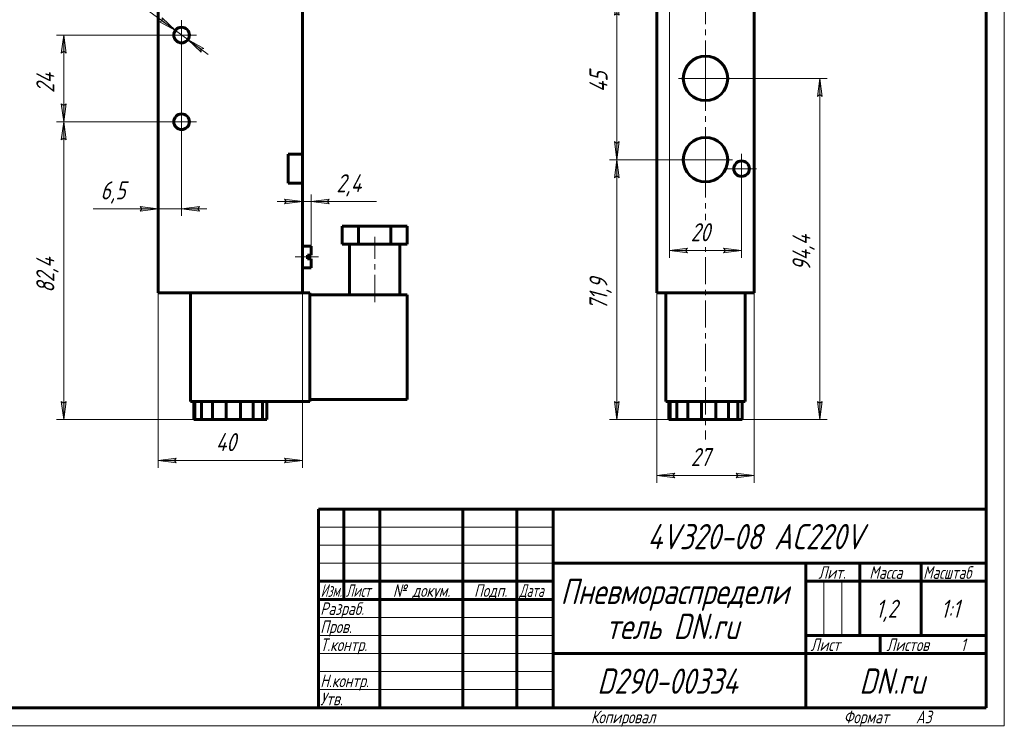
# Model space of a CAD drawing. Header units: millimetres. Extents: x 0 to 420, y 0 to 297.
# Tile 2 of 3: x 147 to 420, y 0 to 195. Entities that reach past the tile are written whole.
import ezdxf

# ---------------------------------------------------------------- set-up
doc = ezdxf.new("R2010")
doc.units = ezdxf.units.MM
for name, pattern in [('K5LT_AXLED', [12, 7.5, -1.5, 1.5, -1.5]), ('K5LT_BASIC', [0]), ('K5LT_THIN', [0])]:
    doc.linetypes.add(name, pattern=pattern)
doc.layers.add('Системный слой', color=7, linetype='Continuous')
doc.layers.add('Системный слой (1)', color=251, linetype='Continuous', true_color=0x6c6c6c)
doc.styles.add('KDIMTEXTSTYLE', font='txt', dxfattribs={"width": 0.96, "oblique": 15, "height": 5})
doc.styles.add('KTEXTSTYLE', font='txt', dxfattribs={"width": 0.96, "height": 5})
doc.dimstyles.new('KDIMSTYLE (1.00)', dxfattribs={"dimtxt": 5, "dimasz": 1, "dimexe": 2, "dimexo": 0, "dimgap": 1, "dimtad": 1, "dimtxsty": 'KDIMTEXTSTYLE', "dimsah": 1, "dimcen": 0, "dimdle": 1, "dimadec": 0, "dimazin": 0, "dimtfac": 0.667, "dimtmove": 0, "dimatfit": 3, "dimfxl": 1, "dimtvp": 1, "dimtolj": 1, "dimtzin": 0, "dimarcsym": 0})

# ---------------------------------------------------------------- blocks, each defined once
blk = doc.blocks.new('U1')
at = {"layer": 'Системный слой (1)', "color": 30, "linetype": 'K5LT_AXLED', "lineweight": 18, "true_color": 0xff8000}
for q in [(337.22, 164.86), (329.07, 156.71), (345.37, 156.71), (337.22, 148.56)]:
    blk.add_line((337.22, 156.71), q, dxfattribs=at)
blk = doc.blocks.new('U2')
at = {"layer": 'Системный слой (1)', "color": 30, "linetype": 'K5LT_AXLED', "lineweight": 18, "true_color": 0xff8000}
for q in [(337.22, 187.36), (329.07, 179.21), (345.37, 179.21), (337.22, 171.06)]:
    blk.add_line((337.22, 179.21), q, dxfattribs=at)
blk = doc.blocks.new('U3')
at = {"layer": 'Системный слой (1)', "color": 30, "linetype": 'K5LT_AXLED', "lineweight": 18, "true_color": 0xff8000}
for q in [(337.22, 275.61), (329.07, 201.71), (345.37, 201.71), (337.22, 79.21)]:
    blk.add_line((337.22, 201.71), q, dxfattribs=at)
blk = doc.blocks.new('U4')
at = {"layer": 'Системный слой (1)', "color": 30, "linetype": 'K5LT_AXLED', "lineweight": 18, "true_color": 0xff8000}
for q in [(347.22, 158.36), (343.07, 154.21), (351.37, 154.21), (347.22, 150.06)]:
    blk.add_line((347.22, 154.21), q, dxfattribs=at)
blk = doc.blocks.new('D0')
at = {"layer": 'Системный слой (1)'}
for points in [[(369.55, 174.21), (368.89, 179.21), (368.23, 174.21), (368.89, 174.71)], [(368.89, 84.81), (369.55, 89.81), (368.89, 89.31), (368.23, 89.81)]]:
    blk.add_hatch(color=7, dxfattribs=at).paths.add_polyline_path(points)
at = {"layer": 'Системный слой (1)', "color": 7, "linetype": 'K5LT_THIN', "lineweight": 18, "true_color": 0xffffff}
for p, q in [((337.22, 179.21), (370.89, 179.21)), ((368.23, 174.21), (368.89, 179.21)), ((368.89, 179.21), (369.55, 174.21)), ((368.89, 174.71), (368.23, 174.21)), ((369.55, 174.21), (368.89, 174.71)), ((368.89, 84.81), (368.23, 89.81)), ((368.23, 89.81), (368.89, 89.31)), ((368.89, 89.31), (369.55, 89.81)), ((369.55, 89.81), (368.89, 84.81)), ((344.86, 84.81), (370.89, 84.81))]:
    blk.add_line(p, q, dxfattribs=at)
blk.add_wipeout([(367.89, 125.94), (360.51, 125.94), (360.51, 137.59), (367.89, 137.59)]).dxf.layer = 'Системный слой (1)'
blk.add_line((368.89, 179.21), (368.89, 84.81), dxfattribs=at)
at = {"layer": 'Системный слой (1)', "color": 7, "insert": (361.3, 125.94), "char_height": 5, "attachment_point": 1, "rotation": 90, "style": 'KTEXTSTYLE'}
blk.add_mtext('\\fArial|b0|c204|p34;\\H5.0;\\W1.000;\\Q15;\\fGOST Type AU|b0|i0|c204|p34;\\Q15;\\W0.960;94,4', dxfattribs=at)
blk = doc.blocks.new('KDIMARROW_01')
at = {"layer": 'Системный слой'}
blk.add_hatch(color=0, dxfattribs=at).paths.add_polyline_path([(0, 0), (-5, 0.66), (-4.5, 0), (-5, -0.66)])
at = {"layer": 'Системный слой', "color": 0, "linetype": 'K5LT_THIN', "lineweight": 18}
for p, q in [((-4.5, 0), (-5, 0.66)), ((-5, 0.66), (0, 0)), ((0, 0), (-5, -0.66)), ((-5, -0.66), (-4.5, 0))]:
    blk.add_line(p, q, dxfattribs=at)
at = {"layer": 'Системный слой (1)', "color": 0, "linetype": 'K5LT_THIN', "lineweight": 18}
blk.add_line((101.52, 179.21), (100.52, 179.21), dxfattribs=at)
blk = doc.blocks.new('D1')
at = {"layer": 'Системный слой (1)'}
for points in [[(313.33, 151.71), (312.67, 156.71), (312.01, 151.71), (312.67, 152.21)], [(312.67, 84.81), (313.33, 89.81), (312.67, 89.31), (312.01, 89.81)]]:
    blk.add_hatch(color=7, dxfattribs=at).paths.add_polyline_path(points)
at = {"layer": 'Системный слой (1)', "color": 7, "linetype": 'K5LT_THIN', "lineweight": 18, "true_color": 0xffffff}
for p, q in [((337.22, 156.71), (310.67, 156.71)), ((312.01, 151.71), (312.67, 156.71)), ((312.67, 156.71), (313.33, 151.71)), ((312.67, 152.21), (312.01, 151.71)), ((313.33, 151.71), (312.67, 152.21)), ((312.67, 84.81), (312.01, 89.81)), ((312.01, 89.81), (312.67, 89.31)), ((312.67, 89.31), (313.33, 89.81)), ((313.33, 89.81), (312.67, 84.81)), ((337.22, 84.81), (310.67, 84.81))]:
    blk.add_line(p, q, dxfattribs=at)
blk.add_wipeout([(311.67, 115.08), (304.29, 115.08), (304.29, 125.97), (311.67, 125.97)]).dxf.layer = 'Системный слой (1)'
blk.add_line((312.67, 156.71), (312.67, 84.81), dxfattribs=at)
at = {"layer": 'Системный слой (1)', "color": 7, "insert": (305.08, 115.08), "char_height": 5, "attachment_point": 1, "rotation": 90, "style": 'KTEXTSTYLE'}
blk.add_mtext('\\fArial|b0|c204|p34;\\H5.0;\\W1.000;\\Q15;\\fGOST Type AU|b0|i0|c204|p34;\\Q15;\\W0.960;71,9', dxfattribs=at)
blk = doc.blocks.new('D2')
at = {"layer": 'Системный слой (1)'}
for points in [[(313.33, 196.71), (312.67, 201.71), (312.01, 196.71), (312.67, 197.21)], [(312.67, 156.71), (313.33, 161.71), (312.67, 161.21), (312.01, 161.71)]]:
    blk.add_hatch(color=7, dxfattribs=at).paths.add_polyline_path(points)
at = {"layer": 'Системный слой (1)', "color": 7, "linetype": 'K5LT_THIN', "lineweight": 18, "true_color": 0xffffff}
for p, q in [((337.22, 201.71), (310.67, 201.71)), ((312.01, 196.71), (312.67, 201.71)), ((312.67, 201.71), (313.33, 196.71)), ((312.67, 197.21), (312.01, 196.71)), ((313.33, 196.71), (312.67, 197.21)), ((312.67, 156.71), (312.01, 161.71)), ((312.01, 161.71), (312.67, 161.21)), ((312.67, 161.21), (313.33, 161.71)), ((313.33, 161.71), (312.67, 156.71)), ((337.22, 156.71), (310.67, 156.71))]:
    blk.add_line(p, q, dxfattribs=at)
blk.add_wipeout([(311.67, 175.39), (304.29, 175.39), (304.29, 182.72), (311.67, 182.72)]).dxf.layer = 'Системный слой (1)'
blk.add_line((312.67, 156.71), (312.67, 201.71), dxfattribs=at)
at = {"layer": 'Системный слой (1)', "color": 7, "insert": (305.08, 175.39), "char_height": 5, "attachment_point": 1, "rotation": 90, "style": 'KTEXTSTYLE'}
blk.add_mtext('\\fArial|b0|c204|p34;\\H5.0;\\W1.000;\\Q15;\\fGOST Type AU|b0|i0|c204|p34;\\Q15;\\W0.960;45', dxfattribs=at)
blk = doc.blocks.new('D3')
at = {"layer": 'Системный слой (1)'}
for points in [[(328.22, 69.28), (328.72, 69.94), (323.72, 69.28), (328.72, 68.62)], [(345.72, 68.62), (350.72, 69.28), (345.72, 69.94), (346.22, 69.28)]]:
    blk.add_hatch(color=7, dxfattribs=at).paths.add_polyline_path(points)
at = {"layer": 'Системный слой (1)', "color": 7, "linetype": 'K5LT_THIN', "lineweight": 18, "true_color": 0xffffff}
for p, q in [((323.72, 119.81), (323.72, 67.28)), ((350.72, 119.81), (350.72, 67.28)), ((323.72, 69.28), (328.72, 69.94)), ((328.72, 68.62), (323.72, 69.28)), ((328.72, 69.94), (328.22, 69.28)), ((328.22, 69.28), (328.72, 68.62)), ((346.22, 69.28), (345.72, 69.94)), ((345.72, 69.94), (350.72, 69.28)), ((350.72, 69.28), (345.72, 68.62)), ((345.72, 68.62), (346.22, 69.28))]:
    blk.add_line(p, q, dxfattribs=at)
blk.add_wipeout([(333.13, 70.28), (333.13, 77.66), (340.98, 77.66), (340.98, 70.28)]).dxf.layer = 'Системный слой (1)'
blk.add_line((323.72, 69.28), (350.72, 69.28), dxfattribs=at)
at = {"layer": 'Системный слой (1)', "color": 7, "insert": (333.13, 76.87), "char_height": 5, "attachment_point": 1, "style": 'KTEXTSTYLE'}
blk.add_mtext('\\fArial|b0|c204|p34;\\H5.0;\\W1.000;\\Q15;\\fGOST Type AU|b0|i0|c204|p34;\\Q15;\\W0.960;27', dxfattribs=at)
blk = doc.blocks.new('D4')
at = {"layer": 'Системный слой (1)', "color": 7, "linetype": 'K5LT_THIN', "lineweight": 18, "true_color": 0xffffff}
for p, q in [((327.22, 204.21), (327.22, 129.53)), ((347.22, 154.21), (347.22, 129.53))]:
    blk.add_line(p, q, dxfattribs=at)
blk.add_wipeout([(333.13, 132.53), (333.13, 139.92), (340.98, 139.92), (340.98, 132.53)]).dxf.layer = 'Системный слой (1)'
at = {"layer": 'Системный слой (1)'}
for points in [[(331.72, 131.53), (332.22, 132.19), (327.22, 131.53), (332.22, 130.88)], [(347.22, 131.53), (342.22, 132.19), (342.72, 131.53), (342.22, 130.88)]]:
    blk.add_hatch(color=7, dxfattribs=at).paths.add_polyline_path(points)
at = {"layer": 'Системный слой (1)', "color": 7, "linetype": 'K5LT_THIN', "lineweight": 18, "true_color": 0xffffff}
for p, q in [((327.22, 131.53), (332.22, 132.19)), ((332.22, 130.88), (327.22, 131.53)), ((327.22, 131.53), (347.22, 131.53)), ((332.22, 132.19), (331.72, 131.53)), ((331.72, 131.53), (332.22, 130.88)), ((342.72, 131.53), (342.22, 132.19)), ((342.22, 132.19), (347.22, 131.53)), ((347.22, 131.53), (342.22, 130.88)), ((342.22, 130.88), (342.72, 131.53))]:
    blk.add_line(p, q, dxfattribs=at)
at = {"layer": 'Системный слой (1)', "color": 7, "insert": (333.13, 139.12), "char_height": 5, "attachment_point": 1, "style": 'KTEXTSTYLE'}
blk.add_mtext('\\fArial|b0|c204|p34;\\H5.0;\\W1.000;\\Q15;\\fGOST Type AU|b0|i0|c204|p34;\\Q15;\\W0.960;20', dxfattribs=at)
blk = doc.blocks.new('U6')
at = {"layer": 'Системный слой (1)', "color": 30, "linetype": 'K5LT_AXLED', "lineweight": 18, "true_color": 0xff8000}
for q in [(192.09, 171.36), (187.94, 167.21), (196.24, 167.21), (192.09, 163.06)]:
    blk.add_line((192.09, 167.21), q, dxfattribs=at)
blk = doc.blocks.new('U7')
at = {"layer": 'Системный слой (1)', "color": 30, "linetype": 'K5LT_AXLED', "lineweight": 18, "true_color": 0xff8000}
for q in [(192.09, 195.36), (187.94, 191.21), (196.24, 191.21), (192.09, 187.06)]:
    blk.add_line((192.09, 191.21), q, dxfattribs=at)
blk = doc.blocks.new('D5')
at = {"layer": 'Системный слой (1)'}
for points in [[(190.36, 192.47), (186.71, 195.96), (186.72, 195.13), (185.93, 194.89)], [(198.25, 187.52), (193.83, 189.94), (197.47, 186.45), (197.46, 187.28)]]:
    blk.add_hatch(color=7, dxfattribs=at).paths.add_polyline_path(points)
at = {"layer": 'Системный слой (1)', "color": 7, "linetype": 'K5LT_THIN', "lineweight": 18, "true_color": 0xffffff}
for p, q in [((190.36, 192.47), (173.08, 205.11)), ((190.36, 192.47), (184.7, 196.61)), ((186.72, 195.13), (185.93, 194.89)), ((185.93, 194.89), (190.36, 192.47)), ((190.36, 192.47), (186.71, 195.96)), ((186.71, 195.96), (186.72, 195.13)), ((193.83, 189.94), (190.36, 192.47)), ((193.83, 189.94), (197.47, 186.45)), ((198.25, 187.52), (193.83, 189.94)), ((193.83, 189.94), (199.48, 185.81)), ((197.46, 187.28), (198.25, 187.52)), ((197.47, 186.45), (197.46, 187.28))]:
    blk.add_line(p, q, dxfattribs=at)
blk.add_wipeout([(155.07, 196.72), (155.07, 213.49), (170.44, 213.49), (170.44, 196.72)]).dxf.layer = 'Системный слой (1)'
blk.add_line((173.08, 205.11), (153.07, 205.11), dxfattribs=at)
at = {"layer": 'Системный слой (1)', "color": 7, "char_height": 5, "attachment_point": 1, "style": 'KTEXTSTYLE'}
for s, insert in [('\\fArial|b0|c204|p34;\\H5.0;\\W1.000;\\Q15;\\fGOST Type AU|b0|i0|c204|p34;\\Q15;\\W0.960;⌀', (155.07, 212.69)), ('\\fArial|b0|c204|p34;\\H5.0;\\W1.000;\\Q15;\\fGOST Type AU|b0|i0|c204|p34;\\Q15;\\W0.960;4,3', (158.38, 212.69)), ('\\fArial|b0|c204|p34;\\H5.0;\\W1.000;\\Q15;\\fGOST Type AU|b0|i0|c204|p34;\\Q15;\\W0.960;2 отв.', (155.07, 203.31))]:
    blk.add_mtext(s, dxfattribs=dict(at, insert=insert))
blk = doc.blocks.new('D8')
at = {"layer": 'Системный слой (1)'}
for points in [[(160.09, 162.21), (159.43, 167.21), (158.77, 162.21), (159.43, 162.71)], [(159.43, 84.81), (160.09, 89.81), (159.43, 89.31), (158.77, 89.81)]]:
    blk.add_hatch(color=7, dxfattribs=at).paths.add_polyline_path(points)
at = {"layer": 'Системный слой (1)', "color": 7, "linetype": 'K5LT_THIN', "lineweight": 18, "true_color": 0xffffff}
for p, q in [((192.09, 167.21), (157.43, 167.21)), ((158.77, 162.21), (159.43, 167.21)), ((159.43, 167.21), (160.09, 162.21)), ((159.43, 162.71), (158.77, 162.21)), ((160.09, 162.21), (159.43, 162.71)), ((159.43, 84.81), (158.77, 89.81)), ((158.77, 89.81), (159.43, 89.31)), ((159.43, 89.31), (160.09, 89.81)), ((160.09, 89.81), (159.43, 84.81)), ((200.66, 84.81), (157.43, 84.81))]:
    blk.add_line(p, q, dxfattribs=at)
blk.add_wipeout([(158.43, 119.87), (151.05, 119.87), (151.05, 131.65), (158.43, 131.65)]).dxf.layer = 'Системный слой (1)'
blk.add_line((159.43, 84.81), (159.43, 167.21), dxfattribs=at)
at = {"layer": 'Системный слой (1)', "color": 7, "insert": (151.84, 119.87), "char_height": 5, "attachment_point": 1, "rotation": 90, "style": 'KTEXTSTYLE'}
blk.add_mtext('\\fArial|b0|c204|p34;\\H5.0;\\W1.000;\\Q15;\\fGOST Type AU|b0|i0|c204|p34;\\Q15;\\W0.960;82,4', dxfattribs=at)
blk = doc.blocks.new('D9')
at = {"layer": 'Системный слой (1)'}
for points in [[(160.09, 186.21), (159.43, 191.21), (158.77, 186.21), (159.43, 186.71)], [(159.43, 167.21), (160.09, 172.21), (159.43, 171.71), (158.77, 172.21)]]:
    blk.add_hatch(color=7, dxfattribs=at).paths.add_polyline_path(points)
at = {"layer": 'Системный слой (1)', "color": 7, "linetype": 'K5LT_THIN', "lineweight": 18, "true_color": 0xffffff}
for p, q in [((192.09, 191.21), (157.43, 191.21)), ((158.77, 186.21), (159.43, 191.21)), ((159.43, 191.21), (160.09, 186.21)), ((159.43, 186.71), (158.77, 186.21)), ((160.09, 186.21), (159.43, 186.71)), ((159.43, 167.21), (158.77, 172.21)), ((158.77, 172.21), (159.43, 171.71)), ((159.43, 171.71), (160.09, 172.21)), ((160.09, 172.21), (159.43, 167.21)), ((192.09, 167.21), (157.43, 167.21))]:
    blk.add_line(p, q, dxfattribs=at)
blk.add_wipeout([(158.43, 175.19), (151.05, 175.19), (151.05, 182.9), (158.43, 182.9)]).dxf.layer = 'Системный слой (1)'
blk.add_line((159.43, 167.21), (159.43, 191.21), dxfattribs=at)
at = {"layer": 'Системный слой (1)', "color": 7, "insert": (151.84, 175.19), "char_height": 5, "attachment_point": 1, "rotation": 90, "style": 'KTEXTSTYLE'}
blk.add_mtext('\\fArial|b0|c204|p34;\\H5.0;\\W1.000;\\Q15;\\fGOST Type AU|b0|i0|c204|p34;\\Q15;\\W0.960;24', dxfattribs=at)
blk = doc.blocks.new('D10')
at = {"layer": 'Системный слой (1)'}
for points in [[(190.09, 73.43), (190.59, 74.09), (185.59, 73.43), (190.59, 72.77)], [(220.59, 72.77), (225.59, 73.43), (220.59, 74.09), (221.09, 73.43)]]:
    blk.add_hatch(color=7, dxfattribs=at).paths.add_polyline_path(points)
at = {"layer": 'Системный слой (1)', "color": 7, "linetype": 'K5LT_THIN', "lineweight": 18, "true_color": 0xffffff}
for p, q in [((185.59, 119.81), (185.59, 71.43)), ((225.59, 119.81), (225.59, 71.43)), ((185.59, 73.43), (190.59, 74.09)), ((190.59, 74.09), (190.09, 73.43)), ((221.09, 73.43), (220.59, 74.09)), ((220.59, 74.09), (225.59, 73.43)), ((190.59, 72.77), (185.59, 73.43)), ((190.09, 73.43), (190.59, 72.77)), ((225.59, 73.43), (220.59, 72.77)), ((220.59, 72.77), (221.09, 73.43))]:
    blk.add_line(p, q, dxfattribs=at)
blk.add_wipeout([(201.57, 74.43), (201.57, 81.81), (209.29, 81.81), (209.29, 74.43)]).dxf.layer = 'Системный слой (1)'
blk.add_line((225.59, 73.43), (185.59, 73.43), dxfattribs=at)
at = {"layer": 'Системный слой (1)', "color": 7, "insert": (201.57, 81.02), "char_height": 5, "attachment_point": 1, "style": 'KTEXTSTYLE'}
blk.add_mtext('\\fArial|b0|c204|p34;\\H5.0;\\W1.000;\\Q15;\\fGOST Type AU|b0|i0|c204|p34;\\Q15;\\W0.960;40', dxfattribs=at)
blk = doc.blocks.new('D11')
at = {"layer": 'Системный слой (1)'}
for points in [[(180.59, 142.47), (185.59, 143.13), (180.59, 143.78), (181.09, 143.13)], [(196.59, 143.13), (197.09, 143.78), (192.09, 143.13), (197.09, 142.47)]]:
    blk.add_hatch(color=7, dxfattribs=at).paths.add_polyline_path(points)
at = {"layer": 'Системный слой (1)', "color": 7, "linetype": 'K5LT_THIN', "lineweight": 18, "true_color": 0xffffff}
for p, q in [((192.09, 191.21), (192.09, 141.13)), ((185.59, 119.81), (185.59, 145.13)), ((185.59, 143.13), (180.59, 143.78)), ((180.59, 143.78), (181.09, 143.13)), ((181.09, 143.13), (180.59, 142.47)), ((180.59, 142.47), (185.59, 143.13)), ((185.59, 143.13), (180.59, 143.13)), ((185.59, 143.13), (192.09, 143.13)), ((197.09, 143.78), (192.09, 143.13)), ((192.09, 143.13), (197.09, 142.47)), ((192.09, 143.13), (199.09, 143.13)), ((196.59, 143.13), (197.09, 143.78)), ((197.09, 142.47), (196.59, 143.13))]:
    blk.add_line(p, q, dxfattribs=at)
blk.add_wipeout([(169.62, 144.13), (169.62, 151.51), (178.23, 151.51), (178.23, 144.13)]).dxf.layer = 'Системный слой (1)'
for p, q in [((180.59, 143.13), (167.62, 143.13)), ((185.59, 143.13), (178.59, 143.13))]:
    blk.add_line(p, q, dxfattribs=at)
at = {"layer": 'Системный слой (1)', "color": 7, "insert": (169.62, 150.71), "char_height": 5, "attachment_point": 1, "style": 'KTEXTSTYLE'}
blk.add_mtext('\\fArial|b0|c204|p34;\\H5.0;\\W1.000;\\Q15;\\fGOST Type AU|b0|i0|c204|p34;\\Q15;\\W0.960;6,5', dxfattribs=at)
blk = doc.blocks.new('D12')
at = {"layer": 'Системный слой (1)'}
for points in [[(220.59, 144.45), (225.59, 145.11), (220.59, 145.77), (221.09, 145.11)], [(232.49, 145.11), (232.99, 145.77), (227.99, 145.11), (232.99, 144.45)]]:
    blk.add_hatch(color=7, dxfattribs=at).paths.add_polyline_path(points)
at = {"layer": 'Системный слой (1)', "color": 7, "linetype": 'K5LT_THIN', "lineweight": 18, "true_color": 0xffffff}
for p, q in [((225.59, 145.11), (218.59, 145.11)), ((225.59, 145.11), (220.59, 145.77)), ((220.59, 145.77), (221.09, 145.11)), ((221.09, 145.11), (220.59, 144.45)), ((220.59, 144.45), (225.59, 145.11)), ((225.59, 132.81), (225.59, 147.11)), ((225.59, 145.11), (227.99, 145.11)), ((227.99, 132.81), (227.99, 147.11)), ((232.99, 145.77), (227.99, 145.11)), ((227.99, 145.11), (232.99, 144.45)), ((227.99, 145.11), (232.98, 145.11)), ((232.49, 145.11), (232.99, 145.77)), ((232.99, 144.45), (232.49, 145.11))]:
    blk.add_line(p, q, dxfattribs=at)
blk.add_wipeout([(234.98, 146.11), (234.98, 153.49), (243.71, 153.49), (243.71, 146.11)]).dxf.layer = 'Системный слой (1)'
for p, q in [((227.99, 145.11), (234.99, 145.11)), ((232.98, 145.11), (246.08, 145.11))]:
    blk.add_line(p, q, dxfattribs=at)
at = {"layer": 'Системный слой (1)', "color": 7, "insert": (234.98, 152.7), "char_height": 5, "attachment_point": 1, "style": 'KTEXTSTYLE'}
blk.add_mtext('\\fArial|b0|c204|p34;\\H5.0;\\W1.000;\\Q15;\\fGOST Type AU|b0|i0|c204|p34;\\Q15;\\W0.960;2,4', dxfattribs=at)
blk = doc.blocks.new('U14')
at = {"color": 7, "linetype": 'K5LT_THIN', "lineweight": 18, "true_color": 0xffffff}
for p, q in [((420, 297), (420, 0)), ((230, 55), (295, 55)), ((230, 50), (295, 50)), ((230, 45), (295, 45)), ((369.96, 25), (369.96, 40)), ((374.98, 25), (374.98, 40)), ((230, 30), (295, 30)), ((230, 25), (295, 25)), ((230, 20), (295, 20)), ((230, 15), (295, 15)), ((230, 10), (295, 10)), ((420, 0), (0, 0))]:
    blk.add_line(p, q, dxfattribs=at)
at = {"color": 143, "linetype": 'K5LT_BASIC', "lineweight": 60, "true_color": 0x33acca}
for p, q in [((415, 292), (415, 5)), ((230, 60), (415, 60)), ((230, 5), (230, 60)), ((237, 35), (237, 60)), ((247, 5), (247, 60)), ((270, 5), (270, 60)), ((285, 5), (285, 60)), ((295, 5), (295, 60)), ((295, 45), (415, 45)), ((365, 5), (365, 45)), ((380, 25), (380, 45)), ((397, 25), (397, 45)), ((230, 40), (295, 40)), ((365, 40), (380, 40)), ((380, 40), (415, 40)), ((230, 35), (295, 35)), ((365, 25), (415, 25)), ((385.57, 20), (385.57, 25)), ((295, 20), (365, 20)), ((365, 20), (415, 20)), ((415, 5), (20, 5))]:
    blk.add_line(p, q, dxfattribs=at)
at = {"color": 7, "attachment_point": 1, "style": 'KTEXTSTYLE'}
for s, insert, char_height in [('\\fArial|b0|c204|p34;\\H5.0;\\W1.000;\\Q15;\\fGOST Type AU|b0|i0|c204|p34;\\Q15;\\W0.960;\\H7.00;4V320-08 AC220V', (321.13, 55.86), 7), ('\\fArial|b0|c204|p34;\\H5.0;\\W1.000;\\Q15;\\fGOST Type AU|b0|i0|c204|p34;\\Q15;\\W0.960;\\H3.50;Лит.', (368.47, 44.18), 3.5), ('\\fArial|b0|c204|p34;\\H5.0;\\W1.000;\\Q15;\\fGOST Type AU|b0|i0|c204|p34;\\Q15;\\W0.960;\\H3.50;Масса', (382.58, 44.18), 3.5), ('\\fArial|b0|c204|p34;\\H5.0;\\W1.000;\\Q15;\\fGOST Type AU|b0|i0|c204|p34;\\Q15;\\W0.926;\\H3.50;Масштаб', (397.52, 44.18), 3.5), ('\\fArial|b0|c204|p34;\\H5.0;\\W1.000;\\Q15;\\fGOST Type AU|b0|i0|c204|p34;\\Q15;\\W0.786;\\H3.50;Изм.', (230.62, 39.18), 3.5), ('\\fArial|b0|c204|p34;\\H5.0;\\W1.000;\\Q15;\\fGOST Type AU|b0|i0|c204|p34;\\Q15;\\W0.800;\\H3.50;Лист', (237.61, 39.18), 3.5), ('\\fArial|b0|c204|p34;\\H5.0;\\W1.000;\\Q15;\\fGOST Type AU|b0|i0|c204|p34;\\Q15;\\W0.960;\\H3.50;№ докум.', (250.63, 39.18), 3.5), ('\\fArial|b0|c204|p34;\\H5.0;\\W1.000;\\Q15;\\fGOST Type AU|b0|i0|c204|p34;\\Q15;\\W0.960;\\H3.50;Подп.', (273.1, 39.18), 3.5), ('\\fArial|b0|c204|p34;\\H5.0;\\W1.000;\\Q15;\\fGOST Type AU|b0|i0|c204|p34;\\Q15;\\W0.800;\\H3.50;Дата', (285.61, 39.18), 3.5), ('\\fArial|b0|c204|p34;\\H5.0;\\W1.000;\\Q15;\\fGOST Type AU|b0|i0|c204|p34;\\Q15;\\W0.960;\\H7.00;Пневмораспредели', (297.06, 40.69), 7), ('\\fArial|b0|c204|p34;\\H5.0;\\W1.000;\\Q15;\\fGOST Type AU|b0|i0|c204|p34;\\Q15;\\W0.960;\\H3.50;Разраб.', (230.5, 34.18), 3.5), ('\\fArial|b0|c204|p34;\\H5.0;\\W1.000;\\Q15;\\fGOST Type AU|b0|i0|c204|p34;\\Q15;\\W0.960;1,2', (384.42, 34.9), 5), ('\\fArial|b0|c204|p34;\\H5.0;\\W1.000;\\Q15;\\fGOST Type AU|b0|i0|c204|p34;\\Q15;\\W0.960;{\\c16737820;1:1}', (402.44, 34.9), 5), ('\\fArial|b0|c204|p34;\\H5.0;\\W1.000;\\Q15;\\fGOST Type AU|b0|i0|c204|p34;\\Q15;\\W0.960;\\H7.00;тель DN.ru', (309.65, 31.02), 7), ('\\fArial|b0|c204|p34;\\H5.0;\\W1.000;\\Q15;\\fGOST Type AU|b0|i0|c204|p34;\\Q15;\\W0.960;\\H3.50;Пров.', (230.5, 29.18), 3.5), ('\\fArial|b0|c204|p34;\\H5.0;\\W1.000;\\Q15;\\fGOST Type AU|b0|i0|c204|p34;\\Q15;\\W0.960;\\H3.50;Т.контр.', (230.5, 24.18), 3.5), ('\\fArial|b0|c204|p34;\\H5.0;\\W1.000;\\Q15;\\fGOST Type AU|b0|i0|c204|p34;\\Q15;\\W0.960;\\H3.50;Лист', (366.32, 24.18), 3.5), ('\\fArial|b0|c204|p34;\\H5.0;\\W1.000;\\Q15;\\fGOST Type AU|b0|i0|c204|p34;\\Q15;\\W0.960;\\H3.50;Листов', (387.36, 24.18), 3.5), ('\\fArial|b0|c204|p34;\\H5.0;\\W1.000;\\Q15;\\fGOST Type AU|b0|i0|c204|p34;\\Q15;\\W0.960;\\H3.50;1', (407.91, 24.18), 3.5), ('\\fArial|b0|c204|p34;\\H5.0;\\W1.000;\\Q15;\\fGOST Type AU|b0|i0|c204|p34;\\Q15;\\W0.960;\\H3.50;Н.контр.', (230.5, 14.18), 3.5), ('\\fArial|b0|c204|p34;\\H5.0;\\W1.000;\\Q15;\\fGOST Type AU|b0|i0|c204|p34;\\Q15;\\W0.960;\\H7.00;D290-00334', (307.24, 15.86), 7), ('\\fArial|b0|c204|p34;\\H5.0;\\W1.000;\\Q15;\\fGOST Type AU|b0|i0|c204|p34;\\Q15;\\W0.960;\\H7.00;DN.ru', (379.84, 15.86), 7), ('\\fArial|b0|c204|p34;\\H5.0;\\W1.000;\\Q15;\\fGOST Type AU|b0|i0|c204|p34;\\Q15;\\W0.960;\\H3.50;Утв.', (230.5, 9.18), 3.5), ('\\fArial|b0|c204|p34;\\H5.0;\\W1.000;\\Q15;\\fGOST Type AU|b0|i0|c204|p34;\\Q15;\\W0.960;\\H3.50;Копировал', (305.5, 4.18), 3.5), ('\\fArial|b0|c204|p34;\\H5.0;\\W1.000;\\Q15;\\fGOST Type AU|b0|i0|c204|p34;\\Q15;\\W0.960;\\H3.50;Формат', (375.5, 4.18), 3.5), ('\\fArial|b0|c204|p34;\\H5.0;\\W1.000;\\Q15;\\fGOST Type AU|b0|i0|c204|p34;\\Q15;\\W0.960;\\H3.50;A3', (395.5, 4.18), 3.5)]:
    blk.add_mtext(s, dxfattribs=dict(at, insert=insert, char_height=char_height))

msp = doc.modelspace()

# ---------------------------------------------------------------- linework, layer by layer
at = {"layer": 'Системный слой (1)', "color": 143, "linetype": 'K5LT_BASIC', "lineweight": 60, "true_color": 0x33acca}
for p, q in [((185.591, 238.606), (185.591, 119.806)), ((225.591, 238.606), (225.591, 158.206)), ((323.719, 238.606), (323.719, 119.806)), ((350.719, 238.606), (350.719, 119.806)), ((221.591, 150.206), (221.591, 158.206)), ((225.591, 158.206), (221.591, 158.206)), ((225.591, 150.206), (225.591, 158.206)), ((221.591, 150.206), (225.591, 150.206)), ((225.591, 150.206), (225.591, 119.806)), ((236.591, 133.306), (236.591, 138.306)), ((241.091, 138.306), (236.591, 138.306)), ((241.091, 133.306), (241.091, 138.306)), ((250.091, 138.306), (241.091, 138.306)), ((250.091, 133.306), (250.091, 138.306)), ((254.591, 138.306), (250.091, 138.306)), ((254.591, 133.306), (254.591, 138.306)), ((225.591, 132.806), (227.991, 132.806)), ((227.991, 130.306), (227.991, 132.806)), ((241.091, 133.306), (236.591, 133.306)), ((238.591, 119.306), (238.591, 133.306)), ((250.091, 133.306), (241.091, 133.306)), ((254.591, 133.306), (250.091, 133.306)), ((252.591, 119.306), (252.591, 133.306)), ((226.991, 130.306), (227.991, 130.306)), ((226.991, 129.306), (226.991, 130.306)), ((226.991, 129.306), (227.991, 129.306)), ((227.991, 126.806), (227.991, 129.306)), ((225.591, 126.806), (227.991, 126.806)), ((225.591, 119.806), (185.591, 119.806)), ((194.591, 119.806), (194.591, 89.806)), ((225.591, 119.806), (227.591, 119.806)), ((227.591, 119.806), (227.591, 89.806)), ((227.591, 119.306), (254.591, 119.306)), ((254.591, 90.306), (254.591, 119.306)), ((350.719, 119.806), (323.719, 119.806)), ((326.219, 119.806), (326.219, 89.806)), ((348.219, 119.806), (348.219, 89.806)), ((227.591, 90.306), (254.591, 90.306)), ((194.591, 89.806), (227.591, 89.806)), ((195.458, 89.806), (195.458, 84.806)), ((195.795, 89.806), (195.795, 84.806)), ((197.622, 89.806), (197.622, 84.806)), ((200.663, 89.806), (200.663, 84.806)), ((204.454, 89.806), (204.454, 84.806)), ((208.418, 89.806), (208.418, 84.806)), ((211.951, 89.806), (211.951, 84.806)), ((214.517, 89.806), (214.517, 84.806)), ((215.723, 89.806), (215.723, 84.806)), ((326.219, 89.806), (348.219, 89.806)), ((327.086, 89.806), (327.086, 84.806)), ((327.422, 89.806), (327.422, 84.806)), ((329.25, 89.806), (329.25, 84.806)), ((332.291, 89.806), (332.291, 84.806)), ((336.081, 89.806), (336.081, 84.806)), ((340.045, 89.806), (340.045, 84.806)), ((343.579, 89.806), (343.579, 84.806)), ((346.144, 89.806), (346.144, 84.806)), ((347.351, 89.806), (347.351, 84.806)), ((195.458, 84.806), (195.795, 84.806)), ((195.795, 84.806), (197.622, 84.806)), ((197.622, 84.806), (200.663, 84.806)), ((200.663, 84.806), (204.454, 84.806)), ((204.454, 84.806), (208.418, 84.806)), ((208.418, 84.806), (211.951, 84.806)), ((211.951, 84.806), (214.517, 84.806)), ((214.517, 84.806), (215.723, 84.806)), ((327.086, 84.806), (327.422, 84.806)), ((327.422, 84.806), (329.25, 84.806)), ((329.25, 84.806), (332.291, 84.806)), ((332.291, 84.806), (336.081, 84.806)), ((336.081, 84.806), (340.045, 84.806)), ((340.045, 84.806), (343.579, 84.806)), ((343.579, 84.806), (346.144, 84.806)), ((346.144, 84.806), (347.351, 84.806))]:
    msp.add_line(p, q, dxfattribs=at)
at = {"layer": 'Системный слой (1)', "color": 30, "linetype": 'K5LT_AXLED', "lineweight": 18, "true_color": 0xff8000}
for p, q in [((245.591, 117.306), (245.591, 135.306)), ((223.591, 129.806), (229.991, 129.806))]:
    msp.add_line(p, q, dxfattribs=at)
at = {"layer": 'Системный слой (1)', "color": 143, "linetype": 'K5LT_BASIC', "lineweight": 60, "true_color": 0x33acca}
for centre, radius in [((192.091, 191.206), 2.15), ((337.219, 179.206), 6.15), ((192.091, 167.206), 2.15), ((337.219, 156.706), 6.15), ((347.219, 154.206), 2.15)]:
    msp.add_circle(centre, radius, dxfattribs=at)

# ---------------------------------------------------------------- block references
at = {"layer": 'Системный слой (1)'}
for name in ['U3', 'U7', 'U2', 'U6', 'U1', 'U4']:
    msp.add_blockref(name, (0, 0), dxfattribs=at)

# ---------------------------------------------------------------- next in the draw order: dimensions: what is measured, and where the dimension line sits
at = {"layer": 'Системный слой (1)', "color": 7}
dim = msp.add_diameter_dim_2p(p1=(193.826, 189.937), p2=(190.355, 192.475), dimstyle='KDIMSTYLE (1.00)', override={"dimtih": 1, "dimtoh": 1, "dimpost": '\\fGOST Type AU|b0|c204|p34;\\H5.0;\\W0.960;\\Q15;<>\\X\\fGOST Type AU|b0|c204|p34;\\H5.0;\\W0.960;\\Q15;\\fGOST Type AU|b0|i0|c204|p34;\\Q15;2 отв.', "dimblk1": 'KDIMARROW_01', "dimblk2": 'KDIMARROW_01', "dimclrt": 7, "dimtol": 1, "dimtp": 0, "dimtm": 0, "dimtdec": 5, "dimtmove": 1, "dimatfit": 2, "dimtolj": 1}, dxfattribs=at)
dim.commit()
dim.dimension.update_dxf_attribs({"geometry": 'D5', "text_midpoint": (171.077, 205.107)})
for base, p1, p2, angle, override, picture, middle in [((368.891, 179.206), (344.862, 84.806), (337.219, 179.206), 90, {"dimexo": 0, "dimpost": '\\fGOST Type AU|b0|c204|p34;\\H5.0;\\W0.960;\\Q15;<>', "dimblk1": 'KDIMARROW_01', "dimblk2": 'KDIMARROW_01', "dimse1": 0, "dimse2": 0, "dimclrt": 7, "dimtol": 1, "dimtp": 0, "dimtm": 0, "dimtdec": 5, "dimtolj": 1}, 'D0', (368.891, 132.006)), ((159.431, 84.806), (192.091, 167.206), (200.663, 84.806), 90, {"dimexo": 0, "dimpost": '\\fGOST Type AU|b0|c204|p34;\\H5.0;\\W0.960;\\Q15;<>', "dimblk1": 'KDIMARROW_01', "dimblk2": 'KDIMARROW_01', "dimse1": 0, "dimse2": 0, "dimclrt": 7, "dimtol": 1, "dimtp": 0, "dimtm": 0, "dimtdec": 5, "dimtolj": 1}, 'D8', (159.431, 126.006)), ((225.591, 145.11), (227.991, 132.806), (225.591, 132.806), 180, {"dimexo": 0, "dimtoh": 1, "dimpost": '\\fGOST Type AU|b0|c204|p34;\\H5.0;\\W0.960;\\Q15;<>', "dimblk1": 'KDIMARROW_01', "dimblk2": 'KDIMARROW_01', "dimse1": 0, "dimse2": 0, "dimclrt": 7, "dimtol": 1, "dimtp": 0, "dimtm": 0, "dimtdec": 5, "dimtmove": 1, "dimtolj": 1}, 'D12', (239.531, 145.11))]:
    dim = msp.add_linear_dim(base=base, p1=p1, p2=p2, angle=angle, dimstyle='KDIMSTYLE (1.00)', override=override, dxfattribs=at)
    dim.commit()
    dim.dimension.update_dxf_attribs({"geometry": picture, "text_midpoint": middle, "dimtype": 160})

# ---------------------------------------------------------------- next in the draw order: dimensions: what is measured, and where the dimension line sits
for base, p1, p2, angle, picture, middle in [((159.431, 167.206), (192.091, 191.206), (192.091, 167.206), 90, 'D9', (159.431, 179.206)), ((312.67, 156.706), (337.219, 84.806), (337.219, 156.706), 90, 'D1', (312.67, 120.756)), ((225.591, 73.432), (185.591, 119.806), (225.591, 119.806), 180, 'D10', (205.591, 73.432))]:
    dim = msp.add_linear_dim(base=base, p1=p1, p2=p2, angle=angle, dimstyle='KDIMSTYLE (1.00)', override={"dimexo": 0, "dimpost": '\\fGOST Type AU|b0|c204|p34;\\H5.0;\\W0.960;\\Q15;<>', "dimblk1": 'KDIMARROW_01', "dimblk2": 'KDIMARROW_01', "dimse1": 0, "dimse2": 0, "dimclrt": 7, "dimtol": 1, "dimtp": 0, "dimtm": 0, "dimtdec": 5, "dimtolj": 1}, dxfattribs=at)
    dim.commit()
    dim.dimension.update_dxf_attribs({"geometry": picture, "text_midpoint": middle, "dimtype": 160})

# ---------------------------------------------------------------- next in the draw order: dimensions: what is measured, and where the dimension line sits
dim = msp.add_linear_dim(base=(312.67, 156.706), p1=(337.219, 201.706), p2=(337.219, 156.706), angle=90, dimstyle='KDIMSTYLE (1.00)', override={"dimexo": 0, "dimpost": '\\fGOST Type AU|b0|c204|p34;\\H5.0;\\W0.960;\\Q15;<>', "dimblk1": 'KDIMARROW_01', "dimblk2": 'KDIMARROW_01', "dimse1": 0, "dimse2": 0, "dimclrt": 7, "dimtol": 1, "dimtp": 0, "dimtm": 0, "dimtdec": 5, "dimtolj": 1}, dxfattribs=at)
dim.commit()
dim.dimension.update_dxf_attribs({"geometry": 'D2', "text_midpoint": (312.67, 179.206), "dimtype": 160})
for base, p1, p2, override, picture, middle in [((185.591, 143.126), (192.091, 191.206), (185.591, 119.806), {"dimexo": 0, "dimtoh": 1, "dimpost": '\\fGOST Type AU|b0|c204|p34;\\H5.0;\\W0.960;\\Q15;<>', "dimblk1": 'KDIMARROW_01', "dimblk2": 'KDIMARROW_01', "dimse1": 0, "dimse2": 0, "dimclrt": 7, "dimtol": 1, "dimtp": 0, "dimtm": 0, "dimtdec": 5, "dimtmove": 1, "dimtolj": 1}, 'D11', (174.104, 143.126)), ((323.719, 69.282), (350.719, 119.806), (323.719, 119.806), {"dimexo": 0, "dimpost": '\\fGOST Type AU|b0|c204|p34;\\H5.0;\\W0.960;\\Q15;<>', "dimblk1": 'KDIMARROW_01', "dimblk2": 'KDIMARROW_01', "dimse1": 0, "dimse2": 0, "dimclrt": 7, "dimtol": 1, "dimtp": 0, "dimtm": 0, "dimtdec": 5, "dimtolj": 1}, 'D3', (337.219, 69.282))]:
    dim = msp.add_linear_dim(base=base, p1=p1, p2=p2, dimstyle='KDIMSTYLE (1.00)', override=override, dxfattribs=at)
    dim.commit()
    dim.dimension.update_dxf_attribs({"geometry": picture, "text_midpoint": middle, "dimtype": 160})

# ---------------------------------------------------------------- next in the draw order: dimensions: what is measured, and where the dimension line sits
dim = msp.add_linear_dim(base=(327.219, 131.534), p1=(347.219, 154.206), p2=(327.219, 204.206), dimstyle='KDIMSTYLE (1.00)', override={"dimexo": 0, "dimpost": '\\fGOST Type AU|b0|c204|p34;\\H5.0;\\W0.960;\\Q15;<>', "dimblk1": 'KDIMARROW_01', "dimblk2": 'KDIMARROW_01', "dimse1": 0, "dimse2": 0, "dimclrt": 7, "dimtol": 1, "dimtp": 0, "dimtm": 0, "dimtdec": 5, "dimtolj": 1}, dxfattribs=at)
dim.commit()
dim.dimension.update_dxf_attribs({"geometry": 'D4', "text_midpoint": (337.219, 131.534), "dimtype": 160})

# ---------------------------------------------------------------- next in the draw order: block references
msp.add_blockref('U14', (0, 0))

doc.saveas('drawing.dxf')
